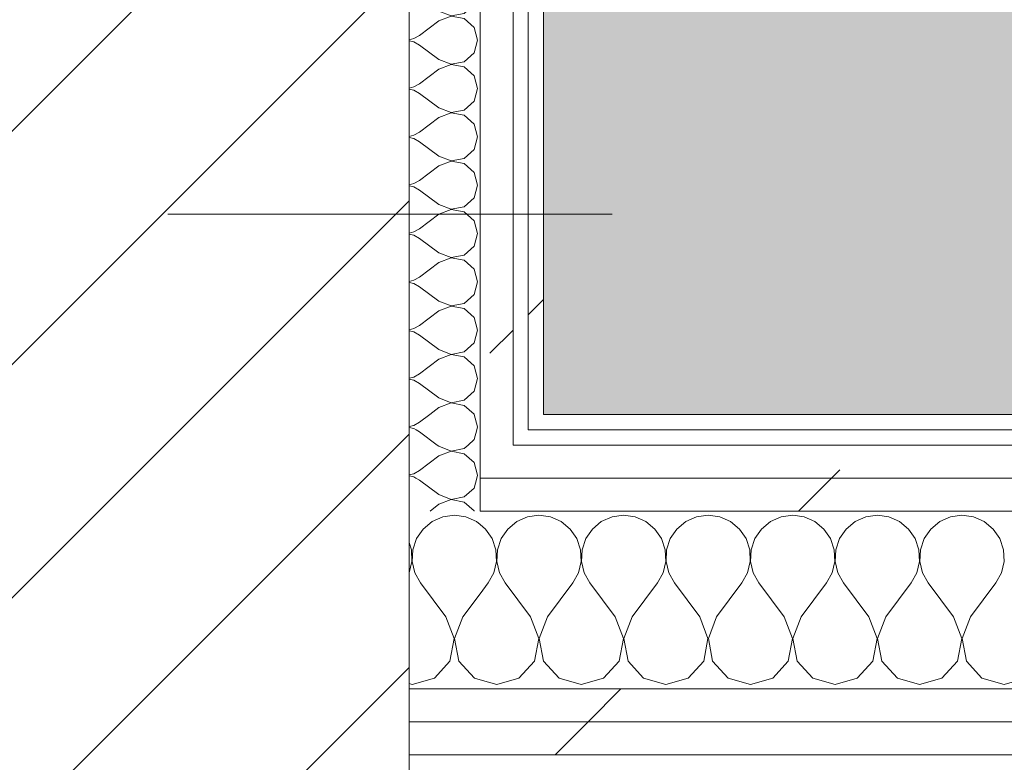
# Model space of a CAD drawing. Header units: millimetres. Extents: x -30280 to 19093, y -19284 to 4746.
# Tile 154 of 256: x -7171 to -6783, y -17075 to -16782. Entities that reach past the tile are written whole.
import ezdxf

# ---------------------------------------------------------------- set-up
doc = ezdxf.new("R2010")
doc.units = ezdxf.units.MM
doc.header["$MEASUREMENT"] = 0
doc.linetypes.add('Wipeout_Contour', pattern=[1000, 0, -1000])
for name, color, linetype in [('10_ESTR_Pilars', 7, 'Continuous'), ('Nuevo_07_CR_Cel Ras pladur', 7, 'Continuous'), ('Nuevo_08_E_Envans secs', 7, 'Continuous')]:
    doc.layers.add(name, color=color, linetype=linetype)
for name, color, linetype, lineweight in [('10_ESTR_Pilars_Pluma_Nº__20', 1, 'Continuous', 5), ('10_ESTR_Pilars_Pluma_Nº__28', 7, 'Continuous', 20), ('10_ESTR_Pilars_Pluma_Nº__42', 8, 'Continuous', 25), ('Nuevo_08_E_Envans secs_Pluma_Nº__1', 7, 'Continuous', 5)]:
    doc.layers.add(name, color=color, linetype=linetype, lineweight=lineweight)
for name, color, linetype, lineweight, true_color in [('Nuevo_07_CR_Cel Ras pladur_Pluma_Nº__102', 7, 'Continuous', 5, 0xcccccc), ('Nuevo_08_E_Envans secs_Pluma_Nº__102', 7, 'Continuous', 5, 0xcccccc), ('Nuevo_08_E_Envans secs_Pluma_Nº__171', 171, 'Continuous', 13, 0xaaaaff), ('Nuevo_08_E_Envans secs_Pluma_Nº__177', 7, 'Continuous', 15, 0xf7e046)]:
    doc.layers.add(name, color=color, linetype=linetype, lineweight=lineweight, true_color=true_color)
pattern_1 = [(45, (0, 0), (-183.8478, 183.8478), [195, -65]), (45, (7e-14, 183.85), (-183.8478, 183.8478), [195, -65])]

# ---------------------------------------------------------------- blocks, each defined once
blk = doc.blocks.new('Forjado_6_1', base_point=(-13089.3, -16963.7))
at = {"layer": 'Nuevo_07_CR_Cel Ras pladur_Pluma_Nº__102', "linetype": 'Continuous', "lineweight": 0, "true_color": 0x333333}
h = blk.add_hatch(color=250, dxfattribs=at)
h.paths.add_polyline_path([(-13089.3, -16963.7), (-12936.6, -16963.7), (-12936.6, -16660.98), (-12309.19, -16660.98), (-12309.19, -16937.98), (-7420.89, -16937.98), (-7420.89, -16580.98), (-6964.89, -16580.98), (-6964.89, -16937.98), (-3950.4, -16937.98), (-3949.3, -15453.52), (-13089.3, -15430.87)])
h.paths.add_polyline_path([(-12719.58, -15874.06), (-4319.58, -15874.06), (-4319.58, -16474.06), (-12719.58, -16474.06)], flags=0)
at = {"layer": 'Nuevo_07_CR_Cel Ras pladur_Pluma_Nº__102', "color": 254, "linetype": 'Continuous', "lineweight": 5, "true_color": 0xcccccc, "flags": 128}
blk.add_lwpolyline([(-13089.3, -16963.7), (-12936.6, -16963.7), (-12936.6, -16660.98), (-12309.19, -16660.98), (-12309.19, -16937.98), (-7420.89, -16937.98), (-7420.89, -16580.98), (-6964.89, -16580.98), (-6964.89, -16937.98), (-3950.4, -16937.98), (-3949.3, -15453.52), (-13089.3, -15430.87)], close=True, dxfattribs=at)
blk = doc.blocks.new('*X442')
at = {"layer": 'Nuevo_08_E_Envans secs_Pluma_Nº__102', "color": 254, "linetype": 'Continuous', "lineweight": 5, "true_color": 0xcccccc}
for p, q in [((-7004.55, -16978.28), (-7008.76, -16980.13)), ((-7000, -16977.64), (-7004.55, -16978.28)), ((-6995.45, -16978.28), (-7000, -16977.64)), ((-6991.24, -16980.13), (-6995.45, -16978.28)), ((-7008.76, -16980.13), (-7012.3, -16983.07)), ((-6989.89, -16981.25), (-6991.24, -16980.13)), ((-7014.91, -16986.86), (-7016.38, -16991.21)), ((-7012.3, -16983.07), (-7014.91, -16986.86)), ((-7016.96, -16991.21), (-7017.89, -16988.43)), ((-7016.73, -16995.81), (-7016.96, -16991.21)), ((-7016.38, -16991.21), (-7016.6, -16995.81)), ((-7017.77, -17000.28), (-7016.73, -16995.81)), ((-7016.6, -16995.81), (-7015.56, -17000.28)), ((-7017.89, -17000.5), (-7017.77, -17000.28)), ((-7015.56, -17000.28), (-7013.33, -17004.31)), ((-7003.33, -17017.64), (-7013.33, -17004.31)), ((-6996.67, -17017.64), (-6989.89, -17008.61)), ((-7000.07, -17026.15), (-7003.33, -17017.64)), ((-6996.67, -17017.64), (-6999.93, -17026.15)), ((-7001.76, -17035.1), (-7000.07, -17026.15)), ((-6999.93, -17026.15), (-6998.24, -17035.1)), ((-7007.9, -17041.82), (-7001.76, -17035.1)), ((-6998.24, -17035.1), (-6992.1, -17041.82)), ((-7017.89, -17043.96), (-7016.67, -17044.31)), ((-7016.67, -17044.31), (-7007.9, -17041.82)), ((-6992.1, -17041.82), (-6989.89, -17042.45))]:
    blk.add_line(p, q, dxfattribs=at)
blk = doc.blocks.new('*X443')
at = {"layer": 'Nuevo_08_E_Envans secs_Pluma_Nº__102', "color": 254, "linetype": 'Continuous', "lineweight": 5, "true_color": 0xcccccc}
for p, q in [((-6971.22, -16978.28), (-6975.43, -16980.13)), ((-6966.67, -16977.64), (-6971.22, -16978.28)), ((-6962.11, -16978.28), (-6966.67, -16977.64)), ((-6957.9, -16980.13), (-6962.11, -16978.28)), ((-6937.89, -16978.28), (-6942.1, -16980.13)), ((-6933.33, -16977.64), (-6937.89, -16978.28)), ((-6928.78, -16978.28), (-6933.33, -16977.64)), ((-6924.57, -16980.13), (-6928.78, -16978.28)), ((-6904.55, -16978.28), (-6908.76, -16980.13)), ((-6900, -16977.64), (-6904.55, -16978.28)), ((-6895.45, -16978.28), (-6900, -16977.64)), ((-6891.24, -16980.13), (-6895.45, -16978.28)), ((-6871.22, -16978.28), (-6875.43, -16980.13)), ((-6866.67, -16977.64), (-6871.22, -16978.28)), ((-6862.11, -16978.28), (-6866.67, -16977.64)), ((-6857.9, -16980.13), (-6862.11, -16978.28)), ((-6837.89, -16978.28), (-6842.1, -16980.13)), ((-6833.33, -16977.64), (-6837.89, -16978.28)), ((-6828.78, -16978.28), (-6833.33, -16977.64)), ((-6824.57, -16980.13), (-6828.78, -16978.28)), ((-6804.55, -16978.28), (-6808.76, -16980.13)), ((-6800, -16977.64), (-6804.55, -16978.28)), ((-6795.45, -16978.28), (-6800, -16977.64)), ((-6791.24, -16980.13), (-6795.45, -16978.28)), ((-6987.7, -16983.07), (-6989.89, -16981.25)), ((-6975.43, -16980.13), (-6978.97, -16983.07)), ((-6954.36, -16983.07), (-6957.9, -16980.13)), ((-6942.1, -16980.13), (-6945.64, -16983.07)), ((-6921.03, -16983.07), (-6924.57, -16980.13)), ((-6908.76, -16980.13), (-6912.3, -16983.07)), ((-6887.7, -16983.07), (-6891.24, -16980.13)), ((-6875.43, -16980.13), (-6878.97, -16983.07)), ((-6854.36, -16983.07), (-6857.9, -16980.13)), ((-6842.1, -16980.13), (-6845.64, -16983.07)), ((-6821.03, -16983.07), (-6824.57, -16980.13)), ((-6808.76, -16980.13), (-6812.3, -16983.07)), ((-6787.7, -16983.07), (-6791.24, -16980.13)), ((-6985.09, -16986.86), (-6987.7, -16983.07)), ((-6983.62, -16991.21), (-6985.09, -16986.86)), ((-6981.57, -16986.86), (-6983.04, -16991.21)), ((-6978.97, -16983.07), (-6981.57, -16986.86)), ((-6951.76, -16986.86), (-6954.36, -16983.07)), ((-6950.29, -16991.21), (-6951.76, -16986.86)), ((-6948.24, -16986.86), (-6949.71, -16991.21)), ((-6945.64, -16983.07), (-6948.24, -16986.86)), ((-6918.43, -16986.86), (-6921.03, -16983.07)), ((-6916.96, -16991.21), (-6918.43, -16986.86)), ((-6914.91, -16986.86), (-6916.38, -16991.21)), ((-6912.3, -16983.07), (-6914.91, -16986.86)), ((-6885.09, -16986.86), (-6887.7, -16983.07)), ((-6883.62, -16991.21), (-6885.09, -16986.86)), ((-6881.57, -16986.86), (-6883.04, -16991.21)), ((-6878.97, -16983.07), (-6881.57, -16986.86)), ((-6851.76, -16986.86), (-6854.36, -16983.07)), ((-6850.29, -16991.21), (-6851.76, -16986.86)), ((-6848.24, -16986.86), (-6849.71, -16991.21)), ((-6845.64, -16983.07), (-6848.24, -16986.86)), ((-6818.43, -16986.86), (-6821.03, -16983.07)), ((-6816.96, -16991.21), (-6818.43, -16986.86)), ((-6814.91, -16986.86), (-6816.38, -16991.21)), ((-6812.3, -16983.07), (-6814.91, -16986.86)), ((-6785.09, -16986.86), (-6787.7, -16983.07)), ((-6783.62, -16991.21), (-6785.09, -16986.86)), ((-6983.4, -16995.81), (-6983.62, -16991.21)), ((-6983.04, -16991.21), (-6983.27, -16995.81)), ((-6950.07, -16995.81), (-6950.29, -16991.21)), ((-6949.71, -16991.21), (-6949.93, -16995.81)), ((-6916.73, -16995.81), (-6916.96, -16991.21)), ((-6916.38, -16991.21), (-6916.6, -16995.81)), ((-6883.4, -16995.81), (-6883.62, -16991.21)), ((-6883.04, -16991.21), (-6883.27, -16995.81)), ((-6850.07, -16995.81), (-6850.29, -16991.21)), ((-6849.71, -16991.21), (-6849.93, -16995.81)), ((-6816.73, -16995.81), (-6816.96, -16991.21)), ((-6816.38, -16991.21), (-6816.6, -16995.81)), ((-6783.4, -16995.81), (-6783.62, -16991.21)), ((-6984.44, -17000.28), (-6983.4, -16995.81)), ((-6983.27, -16995.81), (-6982.23, -17000.28)), ((-6951.11, -17000.28), (-6950.07, -16995.81)), ((-6949.93, -16995.81), (-6948.89, -17000.28)), ((-6917.77, -17000.28), (-6916.73, -16995.81)), ((-6916.6, -16995.81), (-6915.56, -17000.28)), ((-6884.44, -17000.28), (-6883.4, -16995.81)), ((-6883.27, -16995.81), (-6882.23, -17000.28)), ((-6851.11, -17000.28), (-6850.07, -16995.81)), ((-6849.93, -16995.81), (-6848.89, -17000.28)), ((-6817.77, -17000.28), (-6816.73, -16995.81)), ((-6816.6, -16995.81), (-6815.56, -17000.28)), ((-6784.44, -17000.28), (-6783.4, -16995.81)), ((-6986.67, -17004.31), (-6984.44, -17000.28)), ((-6982.23, -17000.28), (-6980, -17004.31)), ((-6953.33, -17004.31), (-6951.11, -17000.28)), ((-6948.89, -17000.28), (-6946.67, -17004.31)), ((-6920, -17004.31), (-6917.77, -17000.28)), ((-6915.56, -17000.28), (-6913.33, -17004.31)), ((-6886.67, -17004.31), (-6884.44, -17000.28)), ((-6882.23, -17000.28), (-6880, -17004.31)), ((-6853.33, -17004.31), (-6851.11, -17000.28)), ((-6848.89, -17000.28), (-6846.67, -17004.31)), ((-6820, -17004.31), (-6817.77, -17000.28)), ((-6815.56, -17000.28), (-6813.33, -17004.31)), ((-6786.67, -17004.31), (-6784.44, -17000.28)), ((-6989.89, -17008.61), (-6986.67, -17004.31)), ((-6970, -17017.64), (-6980, -17004.31)), ((-6963.33, -17017.64), (-6953.33, -17004.31)), ((-6936.67, -17017.64), (-6946.67, -17004.31)), ((-6930, -17017.64), (-6920, -17004.31)), ((-6903.33, -17017.64), (-6913.33, -17004.31)), ((-6896.67, -17017.64), (-6886.67, -17004.31)), ((-6870, -17017.64), (-6880, -17004.31)), ((-6863.33, -17017.64), (-6853.33, -17004.31)), ((-6836.67, -17017.64), (-6846.67, -17004.31)), ((-6830, -17017.64), (-6820, -17004.31)), ((-6803.33, -17017.64), (-6813.33, -17004.31)), ((-6796.67, -17017.64), (-6786.67, -17004.31)), ((-6966.73, -17026.15), (-6970, -17017.64)), ((-6963.33, -17017.64), (-6966.6, -17026.15)), ((-6933.4, -17026.15), (-6936.67, -17017.64)), ((-6930, -17017.64), (-6933.27, -17026.15)), ((-6900.07, -17026.15), (-6903.33, -17017.64)), ((-6896.67, -17017.64), (-6899.93, -17026.15)), ((-6866.73, -17026.15), (-6870, -17017.64)), ((-6863.33, -17017.64), (-6866.6, -17026.15)), ((-6833.4, -17026.15), (-6836.67, -17017.64)), ((-6830, -17017.64), (-6833.27, -17026.15)), ((-6800.07, -17026.15), (-6803.33, -17017.64)), ((-6796.67, -17017.64), (-6799.93, -17026.15)), ((-6968.43, -17035.1), (-6966.73, -17026.15)), ((-6966.6, -17026.15), (-6964.91, -17035.1)), ((-6935.09, -17035.1), (-6933.4, -17026.15)), ((-6933.27, -17026.15), (-6931.57, -17035.1)), ((-6901.76, -17035.1), (-6900.07, -17026.15)), ((-6899.93, -17026.15), (-6898.24, -17035.1)), ((-6868.43, -17035.1), (-6866.73, -17026.15)), ((-6866.6, -17026.15), (-6864.91, -17035.1)), ((-6835.09, -17035.1), (-6833.4, -17026.15)), ((-6833.27, -17026.15), (-6831.57, -17035.1)), ((-6801.76, -17035.1), (-6800.07, -17026.15)), ((-6799.93, -17026.15), (-6798.24, -17035.1)), ((-6974.57, -17041.82), (-6968.43, -17035.1)), ((-6964.91, -17035.1), (-6958.76, -17041.82)), ((-6941.24, -17041.82), (-6935.09, -17035.1)), ((-6931.57, -17035.1), (-6925.43, -17041.82)), ((-6907.9, -17041.82), (-6901.76, -17035.1)), ((-6898.24, -17035.1), (-6892.1, -17041.82)), ((-6874.57, -17041.82), (-6868.43, -17035.1)), ((-6864.91, -17035.1), (-6858.76, -17041.82)), ((-6841.24, -17041.82), (-6835.09, -17035.1)), ((-6831.57, -17035.1), (-6825.43, -17041.82)), ((-6807.9, -17041.82), (-6801.76, -17035.1)), ((-6798.24, -17035.1), (-6792.1, -17041.82)), ((-6989.89, -17042.45), (-6983.33, -17044.31)), ((-6983.33, -17044.31), (-6974.57, -17041.82)), ((-6958.76, -17041.82), (-6950, -17044.31)), ((-6950, -17044.31), (-6941.24, -17041.82)), ((-6925.43, -17041.82), (-6916.67, -17044.31)), ((-6916.67, -17044.31), (-6907.9, -17041.82)), ((-6892.1, -17041.82), (-6883.33, -17044.31)), ((-6883.33, -17044.31), (-6874.57, -17041.82)), ((-6858.76, -17041.82), (-6850, -17044.31)), ((-6850, -17044.31), (-6841.24, -17041.82)), ((-6825.43, -17041.82), (-6816.67, -17044.31)), ((-6816.67, -17044.31), (-6807.9, -17041.82)), ((-6792.1, -17041.82), (-6783.33, -17044.31)), ((-6783.33, -17044.31), (-6774.57, -17041.82))]:
    blk.add_line(p, q, dxfattribs=at)
blk = doc.blocks.new('Muro_63_1', base_point=(-18974.61, -17083.98))
at = {"color": 254, "linetype": 'Wipeout_Contour', "lineweight": 0, "ltscale": 73271.901136}
blk.add_wipeout([(-6964.89, -16937.98), (-6970.89, -16937.98), (-6970.89, -16943.98), (-6964.89, -16943.98)], dxfattribs=at).dxf.layer = 'Nuevo_08_E_Envans secs'
at = {"color": 254, "linetype": 'Wipeout_Contour', "lineweight": 0, "ltscale": 71889.621763}
blk.add_wipeout([(-7017.89, -17071.98), (-3842.41, -17071.98), (-3842.41, -17058.98), (-7017.89, -17058.98)], dxfattribs=at).dxf.layer = 'Nuevo_08_E_Envans secs'
at = {"layer": 'Nuevo_08_E_Envans secs_Pluma_Nº__171', "linetype": 'Continuous', "lineweight": 13, "true_color": 0xaaaaff}
h = blk.add_hatch(dxfattribs=at)
h.set_pattern_fill('Panellat_HPL_0001', color=161, style=0, pattern_type=2)
h.set_pattern_definition(pattern_1)
h.paths.add_polyline_path([(-6964.89, -16937.98), (-6970.89, -16937.98), (-6970.89, -16943.98), (-6964.89, -16943.98)])
at = {"layer": 'Nuevo_08_E_Envans secs_Pluma_Nº__177', "linetype": 'Continuous', "lineweight": 15, "true_color": 0xf7e046}
h = blk.add_hatch(dxfattribs=at)
h.set_pattern_fill('Panellat_HPL_0001', color=53, style=0, pattern_type=2)
h.set_pattern_definition(pattern_1)
h.paths.add_polyline_path([(-7017.89, -17071.98), (-3842.41, -17071.98), (-3842.41, -17058.98), (-7017.89, -17058.98)])
at = {"layer": 'Nuevo_08_E_Envans secs_Pluma_Nº__1', "color": 7, "linetype": 'Continuous', "lineweight": 5}
for p, q in [((-6970.89, -16943.98), (-6970.89, -16937.98)), ((-7017.89, -17071.98), (-3842.41, -17071.98))]:
    blk.add_line(p, q, dxfattribs=at)
at = {"color": 254, "linetype": 'Wipeout_Contour', "lineweight": 0, "ltscale": 71376.143295}
blk.add_wipeout([(-6964.89, -16943.98), (-3842.41, -16943.98), (-3842.41, -16937.98), (-6964.89, -16937.98)], dxfattribs=at).dxf.layer = 'Nuevo_08_E_Envans secs'
at = {"color": 254, "linetype": 'Wipeout_Contour', "lineweight": 0, "ltscale": 71840.211947}
blk.add_wipeout([(-7017.89, -17058.98), (-3842.41, -17058.98), (-3842.41, -17045.98), (-7017.89, -17045.98)], dxfattribs=at).dxf.layer = 'Nuevo_08_E_Envans secs'
at = {"layer": 'Nuevo_08_E_Envans secs_Pluma_Nº__171', "linetype": 'Continuous', "lineweight": 13, "true_color": 0xaaaaff}
h = blk.add_hatch(dxfattribs=at)
h.set_pattern_fill('Panellat_HPL_0001', color=161, style=0, pattern_type=2)
h.set_pattern_definition(pattern_1)
h.paths.add_polyline_path([(-6964.89, -16943.98), (-3842.41, -16943.98), (-3842.41, -16937.98), (-6964.89, -16937.98)])
at = {"layer": 'Nuevo_08_E_Envans secs_Pluma_Nº__177', "linetype": 'Continuous', "lineweight": 15, "true_color": 0xf7e046}
h = blk.add_hatch(dxfattribs=at)
h.set_pattern_fill('Panellat_HPL_0001', color=53, style=0, pattern_type=2)
h.set_pattern_definition(pattern_1)
h.paths.add_polyline_path([(-7017.89, -17058.98), (-3842.41, -17058.98), (-3842.41, -17045.98), (-7017.89, -17045.98)])
at = {"layer": 'Nuevo_08_E_Envans secs_Pluma_Nº__1', "color": 7, "linetype": 'Continuous', "lineweight": 5}
for p, q in [((-6970.89, -16943.98), (-6964.89, -16943.98)), ((-6964.89, -16943.98), (-3842.41, -16943.98)), ((-7017.89, -17045.98), (-6989.89, -17045.98)), ((-6989.89, -17045.98), (-3842.41, -17045.98)), ((-7017.89, -17058.98), (-3842.41, -17058.98))]:
    blk.add_line(p, q, dxfattribs=at)
at = {"layer": 'Nuevo_08_E_Envans secs_Pluma_Nº__1', "color": 7, "linetype": 'Continuous', "lineweight": 5, "flags": 128}
blk.add_lwpolyline([(-3842.41, -16937.98), (-6964.89, -16937.98)], dxfattribs=at)
at = {"layer": 'Nuevo_08_E_Envans secs', "color": 7, "lineweight": 20}
for name in ['*X442', '*X443']:
    blk.add_blockref(name, (0, 0), dxfattribs=at)
at = {"color": 254, "linetype": 'Wipeout_Contour', "lineweight": 0, "ltscale": 71503.472576}
blk.add_wipeout([(-6989.89, -16975.98), (-3842.41, -16975.98), (-3842.41, -16962.98), (-6989.89, -16962.98)], dxfattribs=at).dxf.layer = 'Nuevo_08_E_Envans secs'
at = {"layer": 'Nuevo_08_E_Envans secs_Pluma_Nº__177', "linetype": 'Continuous', "lineweight": 15, "true_color": 0xf7e046}
h = blk.add_hatch(dxfattribs=at)
h.set_pattern_fill('Panellat_HPL_0001', color=53, style=0, pattern_type=2)
h.set_pattern_definition(pattern_1)
h.paths.add_polyline_path([(-6989.89, -16975.98), (-3842.41, -16975.98), (-3842.41, -16962.98), (-6989.89, -16962.98)])
at = {"layer": 'Nuevo_08_E_Envans secs_Pluma_Nº__1', "color": 7, "linetype": 'Continuous', "lineweight": 5}
blk.add_line((-6989.89, -16975.98), (-3842.41, -16975.98), dxfattribs=at)
at = {"color": 254, "linetype": 'Wipeout_Contour', "lineweight": 0, "ltscale": 73352.835502}
blk.add_wipeout([(-6976.89, -16949.98), (-6989.89, -16949.98), (-6989.89, -16962.98), (-6976.89, -16962.98)], dxfattribs=at).dxf.layer = 'Nuevo_08_E_Envans secs'
at = {"layer": 'Nuevo_08_E_Envans secs_Pluma_Nº__177', "linetype": 'Continuous', "lineweight": 15, "true_color": 0xf7e046}
h = blk.add_hatch(dxfattribs=at)
h.set_pattern_fill('Panellat_HPL_0001', color=53, style=0, pattern_type=2)
h.set_pattern_definition(pattern_1)
h.paths.add_polyline_path([(-6976.89, -16949.98), (-6989.89, -16949.98), (-6989.89, -16962.98), (-6976.89, -16962.98)])
at = {"layer": 'Nuevo_08_E_Envans secs_Pluma_Nº__1', "color": 7, "linetype": 'Continuous', "lineweight": 5}
for p, q in [((-6989.89, -16962.98), (-6989.89, -16949.98)), ((-6989.89, -16975.98), (-6989.89, -16962.98))]:
    blk.add_line(p, q, dxfattribs=at)
at = {"color": 254, "linetype": 'Wipeout_Contour', "lineweight": 0, "ltscale": 71444.175017}
blk.add_wipeout([(-6976.89, -16962.98), (-3842.41, -16962.98), (-3842.41, -16949.98), (-6976.89, -16949.98)], dxfattribs=at).dxf.layer = 'Nuevo_08_E_Envans secs'
at = {"layer": 'Nuevo_08_E_Envans secs_Pluma_Nº__177', "linetype": 'Continuous', "lineweight": 15, "true_color": 0xf7e046}
h = blk.add_hatch(dxfattribs=at)
h.set_pattern_fill('Panellat_HPL_0001', color=53, style=0, pattern_type=2)
h.set_pattern_definition(pattern_1)
h.paths.add_polyline_path([(-6976.89, -16962.98), (-3842.41, -16962.98), (-3842.41, -16949.98), (-6976.89, -16949.98)])
at = {"layer": 'Nuevo_08_E_Envans secs_Pluma_Nº__1', "color": 7, "linetype": 'Continuous', "lineweight": 5}
for p, q in [((-6976.89, -16949.98), (-6976.89, -16943.98)), ((-6976.89, -16949.98), (-6970.89, -16949.98)), ((-6970.89, -16949.98), (-3842.41, -16949.98)), ((-6989.89, -16962.98), (-6976.89, -16962.98)), ((-6976.89, -16962.98), (-3842.41, -16962.98))]:
    blk.add_line(p, q, dxfattribs=at)
blk = doc.blocks.new('*X626')
at = {"layer": 'Nuevo_08_E_Envans secs_Pluma_Nº__102', "color": 254, "linetype": 'Continuous', "lineweight": 5, "true_color": 0xcccccc}
for p, q in [((-7013.7, -16963.81), (-7015.21, -16962.98)), ((-6992.27, -16966.91), (-6991.15, -16962.98)), ((-7006.08, -16969.52), (-7013.7, -16963.81)), ((-6996.11, -16970.42), (-6992.27, -16966.91)), ((-7006.08, -16969.52), (-7001.23, -16971.39)), ((-7001.23, -16971.39), (-6996.11, -16970.42)), ((-7006.08, -16973.33), (-7009.61, -16975.98)), ((-7001.23, -16971.47), (-7006.08, -16973.33)), ((-6996.11, -16972.43), (-7001.23, -16971.47)), ((-6992.27, -16975.95), (-6996.11, -16972.43)), ((-6992.26, -16975.98), (-6992.27, -16975.95))]:
    blk.add_line(p, q, dxfattribs=at)
blk = doc.blocks.new('*X627')
at = {"layer": 'Nuevo_08_E_Envans secs_Pluma_Nº__102', "color": 254, "linetype": 'Continuous', "lineweight": 5, "true_color": 0xcccccc}
for p, q in [((-7006.08, -16950.48), (-7006.75, -16949.98)), ((-7006.08, -16950.48), (-7001.23, -16952.34)), ((-7001.23, -16952.34), (-6996.11, -16951.38)), ((-6996.11, -16951.38), (-6994.58, -16949.98)), ((-7006.08, -16954.29), (-7013.7, -16960)), ((-7001.23, -16952.42), (-7006.08, -16954.29)), ((-6996.11, -16953.39), (-7001.23, -16952.42)), ((-6992.27, -16956.9), (-6996.11, -16953.39)), ((-6990.85, -16961.9), (-6992.27, -16956.9)), ((-7017.89, -16961.71), (-7016, -16961.27)), ((-7016, -16962.54), (-7017.89, -16962.1)), ((-7016, -16961.27), (-7013.7, -16960)), ((-7015.21, -16962.98), (-7016, -16962.54)), ((-6991.15, -16962.98), (-6990.85, -16961.9))]:
    blk.add_line(p, q, dxfattribs=at)
blk = doc.blocks.new('*X628')
at = {"layer": 'Nuevo_08_E_Envans secs_Pluma_Nº__102', "color": 254, "linetype": 'Continuous', "lineweight": 5, "true_color": 0xcccccc}
for p, q in [((-7013.7, -16944.76), (-7015.13, -16943.98)), ((-6992.27, -16947.86), (-6991.16, -16943.98)), ((-7006.75, -16949.98), (-7013.7, -16944.76)), ((-6994.58, -16949.98), (-6992.27, -16947.86))]:
    blk.add_line(p, q, dxfattribs=at)
blk = doc.blocks.new('*X629')
at = {"layer": 'Nuevo_08_E_Envans secs_Pluma_Nº__102', "color": 254, "linetype": 'Continuous', "lineweight": 5, "true_color": 0xcccccc}
for p, q in [((-7009.73, -16937.98), (-7013.7, -16940.95)), ((-6990.85, -16942.86), (-6992.23, -16937.98)), ((-7017.89, -16942.66), (-7016, -16942.22)), ((-7016, -16943.49), (-7017.89, -16943.05)), ((-7016, -16942.22), (-7013.7, -16940.95)), ((-7015.13, -16943.98), (-7016, -16943.49)), ((-6991.16, -16943.98), (-6990.85, -16942.86))]:
    blk.add_line(p, q, dxfattribs=at)
blk = doc.blocks.new('*X630')
at = {"layer": 'Nuevo_08_E_Envans secs_Pluma_Nº__102', "color": 254, "linetype": 'Continuous', "lineweight": 5, "true_color": 0xcccccc}
for p, q in [((-7001.23, -16647.66), (-7006.08, -16649.52)), ((-7005.4, -16645.98), (-7001.23, -16647.58)), ((-7001.23, -16647.58), (-6996.11, -16646.61)), ((-6996.11, -16648.62), (-7001.23, -16647.66)), ((-6996.11, -16646.61), (-6995.41, -16645.98)), ((-6992.27, -16652.14), (-6996.11, -16648.62)), ((-7006.08, -16649.52), (-7013.7, -16655.24)), ((-6990.85, -16657.14), (-6992.27, -16652.14)), ((-7017.89, -16656.95), (-7016, -16656.51)), ((-7016, -16656.51), (-7013.7, -16655.24)), ((-7016, -16657.78), (-7017.89, -16657.34)), ((-7013.7, -16659.05), (-7016, -16657.78)), ((-7006.08, -16664.76), (-7013.7, -16659.05)), ((-6992.27, -16662.15), (-6990.85, -16657.14)), ((-7006.08, -16664.76), (-7001.23, -16666.63)), ((-6996.11, -16665.66), (-6992.27, -16662.15)), ((-7006.08, -16668.57), (-7013.7, -16674.29)), ((-7001.23, -16666.71), (-7006.08, -16668.57)), ((-7001.23, -16666.63), (-6996.11, -16665.66)), ((-6996.11, -16667.67), (-7001.23, -16666.71)), ((-6992.27, -16671.18), (-6996.11, -16667.67)), ((-6990.85, -16676.19), (-6992.27, -16671.18)), ((-7017.89, -16676), (-7016, -16675.56)), ((-7016, -16676.82), (-7017.89, -16676.38)), ((-7016, -16675.56), (-7013.7, -16674.29)), ((-6992.27, -16681.2), (-6990.85, -16676.19)), ((-7013.7, -16678.1), (-7016, -16676.82)), ((-7006.08, -16683.81), (-7013.7, -16678.1)), ((-7006.08, -16683.81), (-7001.23, -16685.68)), ((-6996.11, -16684.71), (-6992.27, -16681.2)), ((-7006.08, -16687.62), (-7013.7, -16693.33)), ((-7001.23, -16685.75), (-7006.08, -16687.62)), ((-7001.23, -16685.68), (-6996.11, -16684.71)), ((-6996.11, -16686.72), (-7001.23, -16685.75)), ((-6992.27, -16690.23), (-6996.11, -16686.72)), ((-6990.85, -16695.24), (-6992.27, -16690.23)), ((-7017.89, -16695.04), (-7016, -16694.6)), ((-7016, -16695.87), (-7017.89, -16695.43)), ((-7016, -16694.6), (-7013.7, -16693.33)), ((-7013.7, -16697.14), (-7016, -16695.87)), ((-6992.27, -16700.25), (-6990.85, -16695.24)), ((-7006.08, -16702.86), (-7013.7, -16697.14)), ((-7006.08, -16702.86), (-7001.23, -16704.72)), ((-6996.11, -16703.76), (-6992.27, -16700.25)), ((-7006.08, -16706.67), (-7013.7, -16712.38)), ((-7001.23, -16704.8), (-7006.08, -16706.67)), ((-7001.23, -16704.72), (-6996.11, -16703.76)), ((-6996.11, -16705.77), (-7001.23, -16704.8)), ((-6992.27, -16709.28), (-6996.11, -16705.77)), ((-6990.85, -16714.29), (-6992.27, -16709.28)), ((-7017.89, -16714.09), (-7016, -16713.65)), ((-7016, -16714.92), (-7017.89, -16714.48)), ((-7016, -16713.65), (-7013.7, -16712.38)), ((-7013.7, -16716.19), (-7016, -16714.92)), ((-6992.27, -16719.29), (-6990.85, -16714.29)), ((-7006.08, -16721.9), (-7013.7, -16716.19)), ((-7006.08, -16721.9), (-7001.23, -16723.77)), ((-7001.23, -16723.77), (-6996.11, -16722.8)), ((-6996.11, -16722.8), (-6992.27, -16719.29)), ((-7006.08, -16725.71), (-7013.7, -16731.43)), ((-7001.23, -16723.85), (-7006.08, -16725.71)), ((-6996.11, -16724.81), (-7001.23, -16723.85)), ((-6992.27, -16728.33), (-6996.11, -16724.81)), ((-6990.85, -16733.33), (-6992.27, -16728.33)), ((-7017.89, -16733.14), (-7016, -16732.7)), ((-7016, -16733.97), (-7017.89, -16733.53)), ((-7016, -16732.7), (-7013.7, -16731.43)), ((-7013.7, -16735.24), (-7016, -16733.97)), ((-6992.27, -16738.34), (-6990.85, -16733.33)), ((-7006.08, -16740.95), (-7013.7, -16735.24)), ((-6996.11, -16741.85), (-6992.27, -16738.34)), ((-7006.08, -16740.95), (-7001.23, -16742.82)), ((-7001.23, -16742.82), (-6996.11, -16741.85)), ((-7006.08, -16744.76), (-7013.7, -16750.48)), ((-7001.23, -16742.9), (-7006.08, -16744.76)), ((-6996.11, -16743.86), (-7001.23, -16742.9)), ((-6992.27, -16747.37), (-6996.11, -16743.86)), ((-6990.85, -16752.38), (-6992.27, -16747.37)), ((-7017.89, -16752.19), (-7016, -16751.75)), ((-7016, -16753.01), (-7017.89, -16752.57)), ((-7016, -16751.75), (-7013.7, -16750.48)), ((-7013.7, -16754.29), (-7016, -16753.01)), ((-6992.27, -16757.39), (-6990.85, -16752.38)), ((-7006.08, -16760), (-7013.7, -16754.29)), ((-6996.11, -16760.9), (-6992.27, -16757.39)), ((-7006.08, -16760), (-7001.23, -16761.87)), ((-7001.23, -16761.87), (-6996.11, -16760.9)), ((-7006.08, -16763.81), (-7013.7, -16769.52)), ((-7001.23, -16761.94), (-7006.08, -16763.81)), ((-6996.11, -16762.91), (-7001.23, -16761.94)), ((-6992.27, -16766.42), (-6996.11, -16762.91)), ((-7016, -16770.8), (-7013.7, -16769.52)), ((-6990.85, -16771.43), (-6992.27, -16766.42)), ((-7017.89, -16771.23), (-7016, -16770.8)), ((-7016, -16772.06), (-7017.89, -16771.62)), ((-7013.7, -16773.33), (-7016, -16772.06)), ((-7006.08, -16779.05), (-7013.7, -16773.33)), ((-6992.27, -16776.44), (-6990.85, -16771.43)), ((-6996.11, -16779.95), (-6992.27, -16776.44)), ((-7006.08, -16779.05), (-7001.23, -16780.91)), ((-7001.23, -16780.99), (-7006.08, -16782.86)), ((-7001.23, -16780.91), (-6996.11, -16779.95)), ((-6996.11, -16781.96), (-7001.23, -16780.99)), ((-7006.08, -16782.86), (-7013.7, -16788.57)), ((-6992.27, -16785.47), (-6996.11, -16781.96)), ((-7016, -16789.84), (-7013.7, -16788.57)), ((-6990.85, -16790.48), (-6992.27, -16785.47)), ((-7017.89, -16790.28), (-7016, -16789.84)), ((-7016, -16791.11), (-7017.89, -16790.67)), ((-7013.7, -16792.38), (-7016, -16791.11)), ((-7006.08, -16798.1), (-7013.7, -16792.38)), ((-6992.27, -16795.48), (-6990.85, -16790.48)), ((-6996.11, -16798.99), (-6992.27, -16795.48)), ((-7006.08, -16798.1), (-7001.23, -16799.96)), ((-7001.23, -16800.04), (-7006.08, -16801.9)), ((-7001.23, -16799.96), (-6996.11, -16798.99)), ((-6996.11, -16801.01), (-7001.23, -16800.04)), ((-7006.08, -16801.9), (-7013.7, -16807.62)), ((-6992.27, -16804.52), (-6996.11, -16801.01)), ((-6990.85, -16809.52), (-6992.27, -16804.52)), ((-7016, -16808.89), (-7013.7, -16807.62)), ((-7017.89, -16809.33), (-7016, -16808.89)), ((-7016, -16810.16), (-7017.89, -16809.72)), ((-7013.7, -16811.43), (-7016, -16810.16)), ((-7006.08, -16817.14), (-7013.7, -16811.43)), ((-6992.27, -16814.53), (-6990.85, -16809.52)), ((-6996.11, -16818.04), (-6992.27, -16814.53)), ((-7006.08, -16817.14), (-7001.23, -16819.01)), ((-7001.23, -16819.09), (-7006.08, -16820.95)), ((-7001.23, -16819.01), (-6996.11, -16818.04)), ((-6996.11, -16820.05), (-7001.23, -16819.09)), ((-7006.08, -16820.95), (-7013.7, -16826.67)), ((-6992.27, -16823.56), (-6996.11, -16820.05)), ((-6990.85, -16828.57), (-6992.27, -16823.56)), ((-7016, -16827.94), (-7013.7, -16826.67)), ((-7017.89, -16828.38), (-7016, -16827.94)), ((-7016, -16829.2), (-7017.89, -16828.77)), ((-7013.7, -16830.48), (-7016, -16829.2)), ((-7006.08, -16836.19), (-7013.7, -16830.48)), ((-6992.27, -16833.58), (-6990.85, -16828.57)), ((-6996.11, -16837.09), (-6992.27, -16833.58)), ((-7006.08, -16836.19), (-7001.23, -16838.06)), ((-7001.23, -16838.13), (-7006.08, -16840)), ((-7001.23, -16838.06), (-6996.11, -16837.09)), ((-6996.11, -16839.1), (-7001.23, -16838.13)), ((-6992.27, -16842.61), (-6996.11, -16839.1)), ((-7006.08, -16840), (-7013.7, -16845.71)), ((-6990.85, -16847.62), (-6992.27, -16842.61)), ((-7017.89, -16847.43), (-7016, -16846.99)), ((-7016, -16846.99), (-7013.7, -16845.71)), ((-7016, -16848.25), (-7017.89, -16847.81)), ((-7013.7, -16849.52), (-7016, -16848.25)), ((-7006.08, -16855.24), (-7013.7, -16849.52)), ((-6992.27, -16852.63), (-6990.85, -16847.62)), ((-6996.11, -16856.14), (-6992.27, -16852.63)), ((-7006.08, -16855.24), (-7001.23, -16857.1)), ((-7001.23, -16857.18), (-7006.08, -16859.05)), ((-7001.23, -16857.1), (-6996.11, -16856.14)), ((-6996.11, -16858.15), (-7001.23, -16857.18)), ((-6992.27, -16861.66), (-6996.11, -16858.15)), ((-7006.08, -16859.05), (-7013.7, -16864.76)), ((-6990.85, -16866.67), (-6992.27, -16861.66)), ((-7017.89, -16866.47), (-7016, -16866.03)), ((-7016, -16866.03), (-7013.7, -16864.76)), ((-7016, -16867.3), (-7017.89, -16866.86)), ((-7013.7, -16868.57), (-7016, -16867.3)), ((-7006.08, -16874.29), (-7013.7, -16868.57)), ((-6992.27, -16871.67), (-6990.85, -16866.67)), ((-7006.08, -16874.29), (-7001.23, -16876.15)), ((-6996.11, -16875.19), (-6992.27, -16871.67)), ((-7006.08, -16878.1), (-7013.7, -16883.81)), ((-7001.23, -16876.23), (-7006.08, -16878.1)), ((-7001.23, -16876.15), (-6996.11, -16875.19)), ((-6996.11, -16877.2), (-7001.23, -16876.23)), ((-6992.27, -16880.71), (-6996.11, -16877.2)), ((-6990.85, -16885.71), (-6992.27, -16880.71)), ((-7017.89, -16885.52), (-7016, -16885.08)), ((-7016, -16886.35), (-7017.89, -16885.91)), ((-7016, -16885.08), (-7013.7, -16883.81)), ((-6992.27, -16890.72), (-6990.85, -16885.71)), ((-7013.7, -16887.62), (-7016, -16886.35)), ((-7006.08, -16893.33), (-7013.7, -16887.62)), ((-7006.08, -16893.33), (-7001.23, -16895.2)), ((-6996.11, -16894.23), (-6992.27, -16890.72)), ((-7006.08, -16897.14), (-7013.7, -16902.86)), ((-7001.23, -16895.28), (-7006.08, -16897.14)), ((-7001.23, -16895.2), (-6996.11, -16894.23)), ((-6996.11, -16896.24), (-7001.23, -16895.28)), ((-6992.27, -16899.75), (-6996.11, -16896.24)), ((-6990.85, -16904.76), (-6992.27, -16899.75)), ((-7017.89, -16904.57), (-7016, -16904.13)), ((-7016, -16905.4), (-7017.89, -16904.96)), ((-7016, -16904.13), (-7013.7, -16902.86)), ((-7013.7, -16906.67), (-7016, -16905.4)), ((-6992.27, -16909.77), (-6990.85, -16904.76)), ((-7006.08, -16912.38), (-7013.7, -16906.67)), ((-7006.08, -16912.38), (-7001.23, -16914.25)), ((-6996.11, -16913.28), (-6992.27, -16909.77)), ((-7006.08, -16916.19), (-7013.7, -16921.9)), ((-7001.23, -16914.32), (-7006.08, -16916.19)), ((-7001.23, -16914.25), (-6996.11, -16913.28)), ((-6996.11, -16915.29), (-7001.23, -16914.32)), ((-6992.27, -16918.8), (-6996.11, -16915.29)), ((-6990.85, -16923.81), (-6992.27, -16918.8)), ((-7017.89, -16923.62), (-7016, -16923.18)), ((-7016, -16924.44), (-7017.89, -16924)), ((-7016, -16923.18), (-7013.7, -16921.9)), ((-7013.7, -16925.71), (-7016, -16924.44)), ((-6992.27, -16928.82), (-6990.85, -16923.81)), ((-7006.08, -16931.43), (-7013.7, -16925.71)), ((-7006.08, -16931.43), (-7001.23, -16933.29)), ((-7001.23, -16933.29), (-6996.11, -16932.33)), ((-6996.11, -16932.33), (-6992.27, -16928.82)), ((-7006.08, -16935.24), (-7009.73, -16937.98)), ((-7001.23, -16933.37), (-7006.08, -16935.24)), ((-6996.11, -16934.34), (-7001.23, -16933.37)), ((-6992.27, -16937.85), (-6996.11, -16934.34)), ((-6992.23, -16937.98), (-6992.27, -16937.85))]:
    blk.add_line(p, q, dxfattribs=at)
blk = doc.blocks.new('Muro_93_1', base_point=(-6964.89, -16580.98))
at = {"layer": 'Nuevo_08_E_Envans secs_Pluma_Nº__1', "color": 7, "linetype": 'Continuous', "lineweight": 5}
blk.add_line((-6989.89, -16975.98), (-6989.89, -16962.98), dxfattribs=at)
at = {"layer": 'Nuevo_08_E_Envans secs', "color": 7, "lineweight": 20}
for name in ['*X628', '*X627', '*X626']:
    blk.add_blockref(name, (0, 0), dxfattribs=at)
at = {"color": 254, "linetype": 'Wipeout_Contour', "lineweight": 0, "ltscale": 72612.575022}
blk.add_wipeout([(-6970.89, -16586.98), (-6970.89, -16937.98), (-6964.89, -16937.98), (-6964.89, -16586.98)], dxfattribs=at).dxf.layer = 'Nuevo_08_E_Envans secs'
at = {"layer": 'Nuevo_08_E_Envans secs_Pluma_Nº__171', "linetype": 'Continuous', "lineweight": 13, "true_color": 0xaaaaff}
h = blk.add_hatch(dxfattribs=at)
h.set_pattern_fill('Panellat_HPL_0001', color=161, style=0, pattern_type=2)
h.set_pattern_definition(pattern_1)
h.paths.add_polyline_path([(-6970.89, -16586.98), (-6970.89, -16937.98), (-6964.89, -16937.98), (-6964.89, -16586.98)])
at = {"layer": 'Nuevo_08_E_Envans secs_Pluma_Nº__1', "color": 7, "linetype": 'Continuous', "lineweight": 5}
for p, q in [((-6970.89, -16592.98), (-6970.89, -16586.98)), ((-6970.89, -16937.98), (-6970.89, -16592.98)), ((-6970.89, -16943.98), (-6970.89, -16937.98))]:
    blk.add_line(p, q, dxfattribs=at)
at = {"layer": 'Nuevo_08_E_Envans secs_Pluma_Nº__1', "color": 7, "linetype": 'Continuous', "lineweight": 5, "flags": 128}
blk.add_lwpolyline([(-6964.89, -16937.98), (-6964.89, -16586.98)], dxfattribs=at)
at = {"color": 254, "linetype": 'Wipeout_Contour', "lineweight": 0, "ltscale": 73317.699732}
blk.add_wipeout([(-6976.89, -16943.98), (-6989.89, -16943.98), (-6989.89, -16949.98), (-6976.89, -16949.98)], dxfattribs=at).dxf.layer = 'Nuevo_08_E_Envans secs'
at = {"layer": 'Nuevo_08_E_Envans secs_Pluma_Nº__177', "linetype": 'Continuous', "lineweight": 15, "true_color": 0xf7e046}
h = blk.add_hatch(dxfattribs=at)
h.set_pattern_fill('Panellat_HPL_0001', color=53, style=0, pattern_type=2)
h.set_pattern_definition(pattern_1)
h.paths.add_polyline_path([(-6976.89, -16943.98), (-6989.89, -16943.98), (-6989.89, -16949.98), (-6976.89, -16949.98)])
at = {"layer": 'Nuevo_08_E_Envans secs_Pluma_Nº__1', "color": 7, "linetype": 'Continuous', "lineweight": 5}
blk.add_line((-6989.89, -16962.98), (-6989.89, -16949.98), dxfattribs=at)
at = {"layer": 'Nuevo_08_E_Envans secs', "color": 7, "lineweight": 20}
blk.add_blockref('*X629', (0, 0), dxfattribs=at)
at = {"color": 254, "linetype": 'Wipeout_Contour', "lineweight": 0, "ltscale": 73295.510439}
blk.add_wipeout([(-6976.89, -16937.98), (-6989.89, -16937.98), (-6989.89, -16943.98), (-6976.89, -16943.98)], dxfattribs=at).dxf.layer = 'Nuevo_08_E_Envans secs'
at = {"layer": 'Nuevo_08_E_Envans secs_Pluma_Nº__177', "linetype": 'Continuous', "lineweight": 15, "true_color": 0xf7e046}
h = blk.add_hatch(dxfattribs=at)
h.set_pattern_fill('Panellat_HPL_0001', color=53, style=0, pattern_type=2)
h.set_pattern_definition(pattern_1)
h.paths.add_polyline_path([(-6976.89, -16937.98), (-6989.89, -16937.98), (-6989.89, -16943.98), (-6976.89, -16943.98)])
at = {"layer": 'Nuevo_08_E_Envans secs_Pluma_Nº__1', "color": 7, "linetype": 'Continuous', "lineweight": 5}
for p, q in [((-6989.89, -16949.98), (-6989.89, -16943.98)), ((-6976.89, -16949.98), (-6976.89, -16943.98))]:
    blk.add_line(p, q, dxfattribs=at)
at = {"color": 254, "linetype": 'Wipeout_Contour', "lineweight": 0, "ltscale": 72671.426493}
blk.add_wipeout([(-6989.89, -16605.98), (-6989.89, -16937.98), (-6976.89, -16937.98), (-6976.89, -16605.98)], dxfattribs=at).dxf.layer = 'Nuevo_08_E_Envans secs'
at = {"layer": 'Nuevo_08_E_Envans secs_Pluma_Nº__177', "linetype": 'Continuous', "lineweight": 15, "true_color": 0xf7e046}
h = blk.add_hatch(dxfattribs=at)
h.set_pattern_fill('Panellat_HPL_0001', color=53, style=0, pattern_type=2)
h.set_pattern_definition(pattern_1)
h.paths.add_polyline_path([(-6989.89, -16605.98), (-6989.89, -16937.98), (-6976.89, -16937.98), (-6976.89, -16605.98)])
at = {"layer": 'Nuevo_08_E_Envans secs_Pluma_Nº__1', "color": 7, "linetype": 'Continuous', "lineweight": 5}
for p, q in [((-6976.89, -16605.98), (-6976.89, -16592.98)), ((-6989.89, -16645.98), (-6989.89, -16605.98)), ((-6976.89, -16937.98), (-6976.89, -16605.98)), ((-6989.89, -16937.98), (-6989.89, -16645.98)), ((-6989.89, -16943.98), (-6989.89, -16937.98)), ((-6976.89, -16943.98), (-6976.89, -16937.98))]:
    blk.add_line(p, q, dxfattribs=at)
at = {"layer": 'Nuevo_08_E_Envans secs', "color": 7, "lineweight": 20}
blk.add_blockref('*X630', (0, 0), dxfattribs=at)
blk = doc.blocks.new('Pilar_25_1', base_point=(-7192.89, -16858.98))
at = {"color": 254, "linetype": 'Wipeout_Contour', "lineweight": 0, "ltscale": 73320.813455}
blk.add_wipeout([(-7367.89, -17083.98), (-7017.89, -17083.98), (-7017.89, -16633.98), (-7367.89, -16633.98)], dxfattribs=at).dxf.layer = '10_ESTR_Pilars'
at = {"layer": '10_ESTR_Pilars_Pluma_Nº__42', "linetype": 'Continuous', "lineweight": 25}
h = blk.add_hatch(dxfattribs=at)
h.set_pattern_fill('00_GCT_trama_45º_e1_400__05', color=8, style=0, pattern_type=2)
h.set_pattern_definition([(45, (0, 0), (-45.96194, 45.96194), [])])
h.paths.add_polyline_path([(-7367.89, -17083.98), (-7017.89, -17083.98), (-7017.89, -16633.98), (-7367.89, -16633.98)])
at = {"layer": '10_ESTR_Pilars_Pluma_Nº__20', "color": 1, "linetype": 'Continuous', "lineweight": 5}
blk.add_line((-7112.89, -16858.98), (-6937.89, -16858.98), dxfattribs=at)
at = {"layer": '10_ESTR_Pilars_Pluma_Nº__28', "color": 7, "linetype": 'Continuous', "lineweight": 20, "flags": 128}
blk.add_lwpolyline([(-7367.89, -17083.98), (-7017.89, -17083.98), (-7017.89, -16633.98), (-7367.89, -16633.98)], close=True, dxfattribs=at)

msp = doc.modelspace()

# ---------------------------------------------------------------- block references
at = {"layer": 'Nuevo_07_CR_Cel Ras pladur', "color": 254, "linetype": 'Continuous', "lineweight": 5, "true_color": 0xcccccc}
msp.add_blockref('Forjado_6_1', (-13089.3, -16963.7), dxfattribs=at)

# ---------------------------------------------------------------- next in the draw order: block references
at = {"layer": 'Nuevo_08_E_Envans secs', "color": 7, "lineweight": 20}
msp.add_blockref('Muro_63_1', (-18974.61, -17083.98), dxfattribs=at)

# ---------------------------------------------------------------- next in the draw order: block references
msp.add_blockref('Muro_93_1', (-6964.89, -16580.98), dxfattribs=at)

# ---------------------------------------------------------------- next in the draw order: block references
at = {"layer": '10_ESTR_Pilars', "color": 7, "lineweight": 20}
msp.add_blockref('Pilar_25_1', (-7192.89, -16858.98), dxfattribs=at)

doc.saveas('drawing.dxf')
